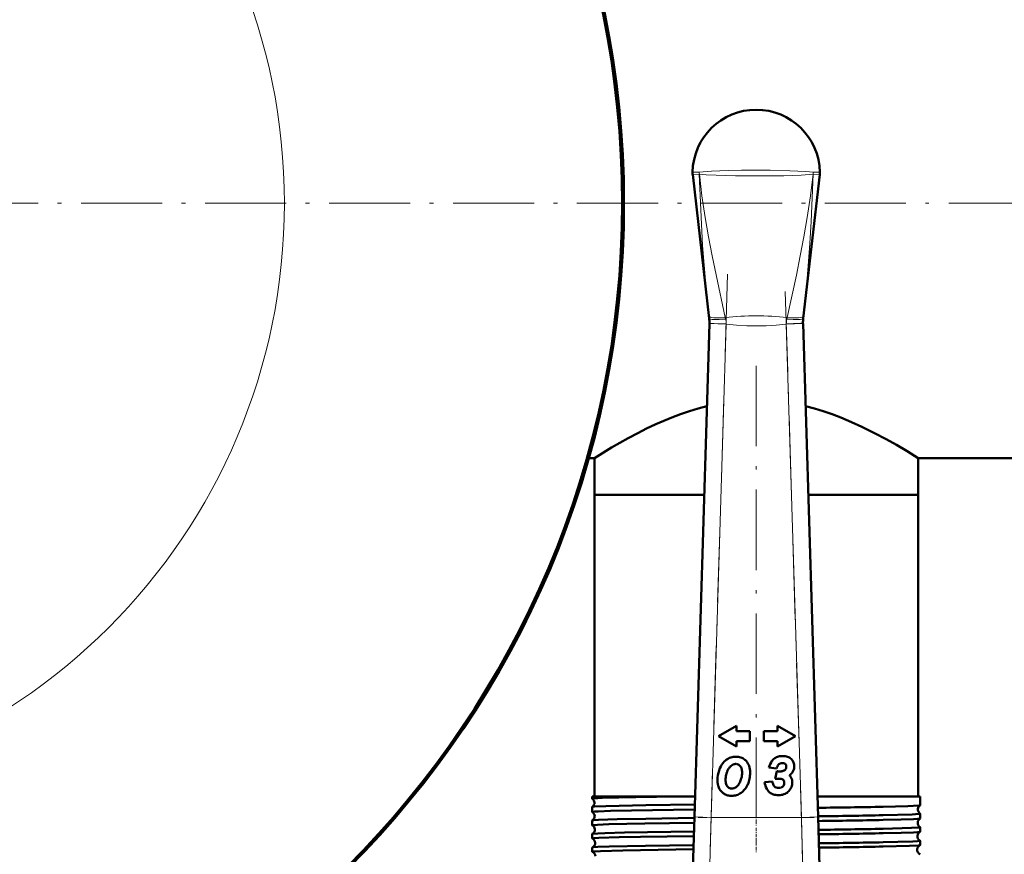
# Model space of a CAD drawing. Extents: x -1358 to 1757, y -1552 to 637.
# Tile 35 of 98: x 187 to 334, y -862 to -738. Entities that reach past the tile are written whole.
import ezdxf

# ---------------------------------------------------------------- set-up
doc = ezdxf.new("R2010")
doc.units = 0
doc.linetypes.add('DASHDOT', pattern=[18.5, 12, -3, 0.5, -3])

msp = doc.modelspace()

# ---------------------------------------------------------------- linework, layer by layer
at = {"color": 7, "lineweight": 50}
for p, q in [((287.31, -760.94), (289.78, -782.43)), ((306.27, -760.94), (303.8, -782.43)), ((289.78, -782.43), (289.78, -782.44)), ((303.8, -782.44), (303.8, -782.43)), ((287.56, -856.85), (289.81, -783.22)), ((289.81, -783.22), (289.81, -783.14)), ((303.77, -783.14), (303.78, -783.22)), ((303.78, -783.22), (306.03, -856.85)), ((271.8, -803.29), (272.64, -803.29)), ((272.64, -803.29), (272.64, -808.79)), ((320.94, -803.29), (416.79, -803.29)), ((320.94, -803.29), (320.94, -808.79)), ((272.64, -808.79), (289.03, -808.79)), ((272.64, -808.79), (272.64, -853.79)), ((272.64, -808.79), (289.03, -808.79)), ((304.56, -808.79), (315.51, -808.79)), ((304.56, -808.79), (320.94, -808.79)), ((315.51, -808.79), (320.94, -808.79)), ((320.94, -808.79), (320.94, -853.79)), ((293.83, -843.23), (291.14, -844.79)), ((293.83, -844.05), (293.83, -843.23)), ((299.95, -843.23), (299.95, -844.05)), ((302.64, -844.79), (299.95, -843.23)), ((295.83, -844.05), (293.83, -844.05)), ((295.83, -845.52), (295.83, -844.05)), ((299.95, -844.05), (297.95, -844.05)), ((297.95, -844.05), (297.95, -845.52)), ((291.14, -844.79), (293.83, -846.34)), ((293.83, -845.52), (295.83, -845.52)), ((293.83, -846.34), (293.83, -845.52)), ((297.95, -845.52), (299.95, -845.52)), ((299.95, -846.34), (302.64, -844.79)), ((299.95, -845.52), (299.95, -846.34)), ((301.14, -848.93), (301.17, -848.96)), ((298.68, -849.49), (299.83, -849.63)), ((299.87, -850.02), (299.64, -851.14)), ((300.23, -850.05), (300.13, -850.05)), ((299.21, -851.54), (298.05, -851.63)), ((300.98, -851.74), (300.98, -851.8)), ((272.33, -853.79), (285.06, -853.79)), ((272.33, -853.79), (272.33, -854.12)), ((272.33, -854.12), (272.34, -854.13)), ((285.06, -853.79), (287.65, -853.79)), ((305.93, -853.79), (315.74, -853.79)), ((315.74, -853.79), (321.25, -853.79)), ((321.25, -853.79), (321.25, -855.11)), ((272.34, -855.35), (272.33, -855.35)), ((272.33, -855.35), (272.33, -856.1)), ((321.25, -855.11), (321.25, -855.12)), ((321.25, -856.36), (321.25, -856.37)), ((321.25, -856.37), (321.25, -857.09)), ((272.33, -857.38), (272.33, -858.08)), ((287.07, -872.76), (287.56, -856.85)), ((306.03, -856.85), (306.51, -872.76)), ((272.33, -859.4), (272.33, -860.06)), ((321.25, -858.39), (321.25, -859.07)), ((321.25, -860.41), (321.25, -861.05)), ((272.33, -861.41), (272.33, -862.05))]:
    msp.add_line(p, q, dxfattribs=at)
at = {"color": 7, "lineweight": 18}
for p, q in [((288.32, -760.92), (288.31, -760.92)), ((305.27, -760.92), (305.27, -760.92)), ((289.78, -782.44), (289.74, -782.08)), ((292.17, -782.29), (292.22, -782.53)), ((301.36, -782.53), (301.41, -782.29)), ((303.84, -782.08), (303.8, -782.44)), ((292.31, -783.29), (289.81, -783.22)), ((292.31, -783.29), (290.06, -856.93)), ((292.3, -783.24), (292.31, -783.29)), ((301.28, -783.29), (303.78, -783.22)), ((301.28, -783.29), (301.28, -783.24)), ((303.53, -856.93), (301.28, -783.29)), ((287.56, -856.85), (290.06, -856.93)), ((290.06, -856.93), (289.57, -874.61)), ((290.06, -856.93), (303.53, -856.93)), ((303.53, -856.93), (306.03, -856.85)), ((304.01, -874.61), (303.53, -856.93))]:
    msp.add_line(p, q, dxfattribs=at)
at = {"color": 7, "linetype": 'DASHDOT', "lineweight": 18}
for p, q in [((-229.45, -765.24), (491.9, -765.24)), ((319.14, -765.24), (-45.56, -765.24)), ((292.53, -775.84), (289.83, -864.39)), ((303.75, -864.39), (301.05, -775.84)), ((296.79, -789.49), (296.79, -862.16))]:
    msp.add_line(p, q, dxfattribs=at)
at = {"color": 7, "linetype": 'DASHDOT', "lineweight": 18, "ltscale": 0.04503}
msp.add_line((296.79, -856.44), (296.79, -858.24), dxfattribs=at)
at = {"color": 7, "linetype": 'DASHDOT', "lineweight": 18, "ltscale": 0.433284}
msp.add_line((305.46, -856.93), (288.13, -856.93), dxfattribs=at)
at = {"color": 7, "linetype": 'DASHDOT', "lineweight": 18, "ltscale": 0.043887}
msp.add_line((296.79, -858.46), (296.79, -860.22), dxfattribs=at)
at = {"color": 7, "linetype": 'DASHDOT', "lineweight": 18, "ltscale": 0.042889}
msp.add_line((296.79, -860.48), (296.79, -862.2), dxfattribs=at)
at = {"color": 7, "lineweight": 18}
for points in [[(287.29, -760.61), (287.29, -760.61), (287.31, -760.6), (287.41, -760.6), (288.3, -760.63)], [(288.3, -760.92), (287.35, -760.94), (287.31, -760.94), (287.31, -760.94), (287.31, -760.94)], [(288.3, -760.63), (290.11, -760.47), (292.63, -760.36), (294.59, -760.31), (296.79, -760.3)], [(289.74, -782.08), (289.22, -776.82), (288.8, -771.55), (288.51, -766.24), (288.3, -760.92)], [(296.79, -761.18), (293.69, -761.16), (290.84, -761.08), (289.34, -761.01), (288.31, -760.92)], [(288.32, -760.92), (288.7, -764.15), (289.18, -767.38), (289.67, -770.24), (290.21, -773.1), (290.8, -775.95), (292.17, -782.29)], [(296.79, -760.3), (298.88, -760.31), (301.82, -760.39), (304.2, -760.52), (305.28, -760.63)], [(305.27, -760.92), (303.52, -761.05), (300.93, -761.14), (297.2, -761.18), (296.79, -761.18)], [(301.41, -782.29), (302.78, -775.96), (303.37, -773.11), (303.91, -770.25), (304.4, -767.39), (304.88, -764.16), (305.27, -760.92)], [(305.28, -760.92), (305.15, -764.45), (304.99, -767.99), (304.8, -771.28), (304.56, -774.57), (304.23, -778.33), (303.84, -782.08)], [(305.28, -760.63), (306.26, -760.6), (306.29, -760.6), (306.29, -760.6), (306.29, -760.61)], [(306.27, -760.94), (306.27, -760.94), (306.26, -760.94), (306.15, -760.94), (305.28, -760.92)], [(292.3, -783.24), (290.53, -783.18), (289.83, -783.14), (289.81, -783.14), (289.81, -783.14)], [(301.28, -783.29), (299.77, -783.44), (298.26, -783.53), (296.83, -783.56), (295.39, -783.53), (293.85, -783.44), (292.31, -783.29)], [(303.77, -783.14), (303.77, -783.14), (303.77, -783.14), (303.74, -783.15), (303.44, -783.16), (301.28, -783.24)]]:
    msp.add_lwpolyline(points, dxfattribs=at)
at = {"color": 7, "lineweight": 50}
for points in [[(272.64, -803.29), (275.19, -801.72), (277.67, -800.31), (279.13, -799.54), (280.43, -798.88), (281.82, -798.23), (284.2, -797.22), (285.49, -796.74), (286.83, -796.28), (288.12, -795.89), (289.43, -795.55)], [(304.15, -795.55), (305.49, -795.9), (306.8, -796.3), (308.14, -796.75), (309.44, -797.24), (311.03, -797.91), (312.55, -798.6), (314.45, -799.54), (316.18, -800.46), (317.7, -801.32), (319.3, -802.27), (320.94, -803.29)], [(285.06, -853.79), (278.83, -853.89), (273.81, -854.01), (272.58, -854.08), (272.36, -854.11), (272.34, -854.11), (272.33, -854.12), (272.33, -854.12), (272.33, -854.12)], [(287.61, -854.97), (280.33, -855.09), (274.33, -855.22), (272.61, -855.31), (272.38, -855.33), (272.35, -855.34), (272.34, -855.35)], [(287.59, -855.73), (278.19, -855.88), (275.03, -855.95), (273.19, -856.02), (272.64, -856.05), (272.37, -856.08), (272.34, -856.09), (272.34, -856.09), (272.33, -856.1), (272.33, -856.1)], [(321.25, -855.12), (321.24, -855.12), (321.21, -855.13), (321.04, -855.15), (319.43, -855.23), (315.74, -855.33)], [(321.25, -856.37), (321.25, -856.37), (321.25, -856.37), (321.24, -856.37), (321.23, -856.38), (321.08, -856.4), (320.05, -856.47), (315.74, -856.59)], [(287.53, -857.71), (280.19, -857.82), (274.78, -857.94), (273.12, -858), (272.42, -858.05), (272.34, -858.07), (272.33, -858.07), (272.33, -858.08), (272.33, -858.08)], [(287.55, -857), (280.31, -857.11), (276.04, -857.2), (273.25, -857.29), (272.53, -857.34), (272.37, -857.36), (272.34, -857.37)], [(321.24, -857.1), (321.23, -857.1), (321.18, -857.11), (320.86, -857.15), (320.28, -857.18), (318.42, -857.24), (315.74, -857.3)], [(287.49, -859.02), (277.13, -859.19), (274.18, -859.27), (273.18, -859.31), (272.46, -859.36), (272.36, -859.38), (272.34, -859.39)], [(321.25, -858.39), (321.25, -858.39), (321.25, -858.39), (321.25, -858.39), (321.23, -858.4), (321.1, -858.42), (319.98, -858.49), (315.74, -858.61)], [(321.24, -859.08), (321.23, -859.08), (321.18, -859.09), (320.85, -859.13), (320.27, -859.16), (318.42, -859.22), (315.74, -859.29)], [(287.47, -859.69), (279.53, -859.81), (276.34, -859.88), (273.32, -859.97), (272.61, -860.01), (272.36, -860.05), (272.34, -860.05), (272.34, -860.06), (272.33, -860.06), (272.33, -860.06)], [(321.25, -860.41), (321.25, -860.41), (321.25, -860.41), (321.25, -860.41), (321.24, -860.42), (321.21, -860.43), (320.86, -860.46), (320.18, -860.5), (317.93, -860.58), (315.74, -860.63)], [(287.41, -861.67), (276.87, -861.85), (273.57, -861.95), (272.65, -861.99), (272.42, -862.02), (272.34, -862.04), (272.33, -862.04), (272.33, -862.04), (272.33, -862.05)], [(287.43, -861.04), (280.25, -861.15), (274.85, -861.27), (273.17, -861.33), (272.45, -861.38), (272.36, -861.4), (272.34, -861.41)], [(321.24, -861.06), (321.2, -861.07), (321.01, -861.1), (319.68, -861.17), (315.74, -861.27)]]:
    msp.add_lwpolyline(points, dxfattribs=at)
msp.add_circle((136.79, -765.24), 140, dxfattribs=at)
at = {"color": 7, "lineweight": 18}
msp.add_circle((136.79, -765.24), 89.6, dxfattribs=at)
at = {"color": 7, "lineweight": 50}
for centre, radius, start, end in [((136.79, -765.24), 140.27, 270, 90), ((296.79, -760.79), 9.5, 90, 178.9168), ((296.79, -760.79), 9.5, 1.0875, 89.9999), ((289.79, -760.65), 2.5, 178.92, 186.5601), ((303.76, -760.65), 2.53, 353.4796, 1.0425), ((284.77, -782.99), 5.04, 358.2598, 6.283), ((308.81, -782.99), 5.04, 173.717, 181.7402), ((294.62, -850.98), 3.53, 140.9519, 162.0791), ((293.84, -850.34), 2.53, 122.3254, 140.9519), ((293.69, -850.12), 2.26, 102.7073, 122.3254), ((293.91, -850.25), 1.35, 122.4893, 135.8813), ((293.77, -850.03), 1.09, 114.3724, 122.4893), ((293.75, -850.36), 2.5, 96.047, 102.7073), ((293.74, -849.96), 1.02, 106.0127, 114.3724), ((293.74, -849.97), 1.03, 97.756, 106.0127), ((293.79, -850.78), 2.93, 89.924, 96.047), ((293.76, -850.11), 1.17, 89.924, 97.756), ((293.76, -849.91), 0.972, 83.8593, 89.924), ((293.79, -850.14), 2.29, 72.3526, 89.924), ((293.78, -849.76), 0.825, 77.3748, 83.8593), ((293.79, -849.68), 0.742, 57.4405, 77.3748), ((293.68, -849.87), 0.96, 39.4887, 57.4405), ((293.94, -849.69), 1.81, 52.3065, 72.3526), ((293.87, -849.77), 1.91, 46.7792, 52.3065), ((293.76, -849.89), 2.08, 41.5011, 46.7792), ((293.79, -849.86), 2.04, 18.1127, 41.5011), ((302.2, -850.52), 3.67, 146.3342, 163.6082), ((300.43, -849.34), 1.53, 124.7057, 146.3342), ((300.5, -849.45), 1.67, 114.6255, 124.7057), ((300.61, -849.67), 1.91, 105.2979, 114.6255), ((302.14, -850.37), 2.43, 145.8259, 162.3443), ((300.67, -849.9), 2.15, 97.0645, 105.2979), ((300.37, -849.17), 0.289, 115.7376, 145.8259), ((300.7, -849.85), 1.05, 109.5545, 115.7376), ((300.67, -849.76), 0.95, 103.1029, 109.5545), ((300.75, -850.61), 2.86, 90.021, 97.0645), ((300.66, -849.74), 0.929, 96.5352, 103.1029), ((300.67, -849.76), 0.948, 90.021, 96.5352), ((300.67, -850.24), 1.43, 82.8787, 90.021), ((300.75, -850.42), 2.67, 81.8925, 90.021), ((300.75, -849.6), 0.785, 73.6908, 82.8787), ((300.8, -849.4), 0.577, 62.1451, 73.6908), ((300.91, -849.2), 0.357, 49.1441, 62.1451), ((300.87, -849.64), 1.88, 72.0423, 81.8925), ((300.92, -849.19), 0.332, 18.3964, 42.5937), ((300.51, -849.32), 0.77, 0.021, 18.3964), ((300.94, -849.41), 1.64, 60.6248, 72.0423), ((301.04, -849.23), 1.44, 48.3036, 60.6248), ((301.09, -849.18), 1.36, 25.2295, 48.3036), ((300.95, -849.24), 1.51, 3.5317, 25.2295), ((300.67, -849.26), 1.8, 1.7475, 3.5317), ((295.93, -851.4), 4.91, 162.0791, 179.924), ((297.27, -851.6), 5.07, 166.8649, 172.5105), ((295.19, -851.12), 2.93, 157.419, 166.8649), ((294.52, -850.84), 2.21, 146.6467, 157.419), ((294.52, -850.84), 2.2, 135.8813, 146.6467), ((293.65, -849.89), 0.996, 16.3019, 39.4887), ((291.04, -850.1), 3.67, 344.062, 351.515), ((292.51, -850.22), 2.18, 360, 16.3019), ((291.87, -850.22), 2.82, 351.515, 359.924), ((292.67, -850.23), 3.22, 0, 18.1127), ((291.13, -850.23), 4.75, 348.7848, 359.924), ((300.24, -848.03), 2.02, 259.4174, 265.8514), ((300.23, -848.14), 1.91, 265.8514, 267.1369), ((300.23, -847.31), 2.75, 270.0719, 276.0854), ((300.35, -848.49), 1.56, 276.0854, 283.9438), ((300.45, -848.88), 1.15, 283.9438, 294.0681), ((300.64, -849.32), 0.676, 294.0681, 306.6588), ((300.72, -849.42), 0.543, 306.6588, 325.9473), ((300.69, -849.4), 0.577, 325.9473, 344.8128), ((300.55, -849.36), 0.73, 344.8128, 352.9701), ((300.23, -849.32), 1.04, 352.9701, 360), ((300.58, -848.9), 2.09, 304.4207, 310.4133), ((300.61, -851.75), 1.61, 36.8441, 44.3269), ((300.96, -849.35), 1.5, 310.4133, 327.4215), ((301, -849.38), 1.45, 327.4215, 344.995), ((300.56, -849.26), 1.91, 344.995, 1.7265), ((294.09, -851.4), 3.07, 180, 192.1342), ((293.32, -851.57), 2.28, 192.1342, 206.4763), ((295.08, -851.31), 2.86, 172.5105, 179.924), ((294.56, -851.31), 2.34, 180, 195.9233), ((293.21, -851.7), 0.929, 195.9233, 238.2264), ((292.49, -850.82), 2.05, 317.1586, 325.2851), ((292.28, -850.67), 2.3, 325.2851, 332.9844), ((291.71, -850.38), 2.94, 332.9844, 339.1418), ((291.32, -850.23), 3.36, 339.1418, 344.9445), ((292.53, -850.69), 3.27, 321.6261, 336.8653), ((291.7, -850.34), 4.18, 336.8653, 348.7848), ((300.8, -851.37), 2.76, 185.4221, 207.9918), ((300.67, -851.44), 1.46, 183.6997, 206.6644), ((300.01, -851.77), 0.727, 206.6644, 228.0024), ((299.89, -859.58), 8.44, 88.3873, 91.6778), ((300, -855.73), 4.6, 86.194, 88.3873), ((300.09, -854.34), 3.2, 83.1053, 86.194), ((300.32, -852.47), 1.31, 78.469, 83.1053), ((300.49, -851.65), 0.479, 58.618, 78.469), ((300.47, -851.68), 0.507, 39.1737, 58.618), ((300.3, -851.81), 0.664, 312.8032, 335.9154), ((300.54, -851.62), 0.418, 16.9753, 39.1737), ((300.18, -851.76), 0.795, 335.9154, 357.275), ((300.12, -851.75), 0.854, 0.163, 16.9753), ((300.81, -851.61), 1.36, 16.8187, 36.8441), ((300.29, -851.68), 1.88, 338.2315, 360), ((300.69, -851.64), 1.48, 7.9721, 16.8187), ((300.39, -851.68), 1.79, 0.021, 7.9721), ((293.05, -851.7), 1.99, 206.4763, 223.0363), ((293, -851.75), 1.91, 223.0363, 239.9657), ((293.11, -851.56), 2.13, 239.9657, 247.6508), ((293.1, -851.58), 2.11, 247.6508, 255.3803), ((293.12, -851.84), 0.762, 238.2264, 257.9682), ((293.14, -851.74), 0.862, 257.9682, 264.1567), ((293.15, -851.58), 1.02, 264.1567, 269.924), ((293.15, -851.66), 0.947, 269.924, 276.3311), ((293.15, -851.62), 0.985, 276.3311, 282.6353), ((293.14, -851.58), 1.03, 282.6353, 288.6933), ((293.09, -851.42), 1.19, 288.6933, 294.3941), ((293.15, -851.36), 2.33, 278.8623, 287.7982), ((293.13, -851.52), 1.09, 294.3941, 306.5931), ((292.88, -851.18), 1.52, 306.5931, 317.1586), ((293.11, -851.26), 2.44, 287.7982, 296.3172), ((292.92, -850.87), 2.88, 296.3172, 304.1102), ((293.11, -851.15), 2.53, 304.1102, 321.6261), ((299.81, -851.9), 1.64, 207.9918, 232.1297), ((299.82, -851.88), 1.67, 232.1297, 253.5785), ((300.11, -850.9), 2.69, 253.5785, 270.021), ((299.98, -851.81), 0.675, 228.0024, 251.5916), ((300.15, -851.29), 1.23, 251.5916, 270.021), ((300.15, -851.34), 1.17, 270.021, 279.3049), ((300.12, -850.61), 2.98, 272.1494, 274.4101), ((300.2, -851.66), 0.845, 279.3049, 289.9406), ((300.17, -851.25), 2.34, 274.4101, 293.6304), ((300.23, -851.74), 0.768, 289.9406, 301.3906), ((300.23, -851.73), 0.774, 301.3906, 312.8032), ((300.47, -851.92), 1.6, 293.6304, 317.4422), ((300.14, -851.62), 2.05, 317.4422, 338.2315), ((271.91, -854.74), 0.743, 3.7214, 55.0316), ((271.91, -854.74), 0.744, 305.0164, 3.833), ((293.11, -851.53), 2.17, 255.3803, 262.8807), ((293.15, -851.27), 2.43, 262.8804, 269.9237), ((293.15, -851.36), 2.33, 269.924, 278.8623), ((300.11, -850.25), 3.34, 270.021, 272.1494), ((272.34, -856.1), 0.00906, 192.2529, 248.0265), ((271.95, -856.74), 0.743, 3.7187, 58.1576), ((285.12, 753.4), 1609.02, 270.74303, 271.09068), ((321.66, -855.74), 0.744, 172.7338, 236.57), ((321.65, -855.74), 0.742, 123.375, 172.8545), ((272.34, -857.38), 0.00945, 112.0189, 167.7772), ((271.94, -856.74), 0.743, 301.8709, 3.8615), ((285.13, 715.41), 1572.3, 270.76132, 271.11569), ((285.17, 745.81), 1603.4, 270.74579, 271.09249), ((321.62, -857.74), 0.742, 120.3006, 172.87), ((321.62, -857.74), 0.743, 172.7121, 239.6357), ((321.24, -857.09), 0.0098, 289.8066, 346.2686), ((272.34, -858.08), 0.0106, 195.3321, 252.4338), ((272.34, -859.4), 0.011, 107.7801, 164.8173), ((271.98, -858.74), 0.742, 3.6938, 61.1753), ((271.98, -858.74), 0.742, 298.8606, 3.8746), ((285.3, 704.6), 1563.51, 270.76158, 271.11567), ((285.29, 734.49), 1594.06, 270.74828, 271.09484), ((321.58, -859.74), 0.741, 117.3526, 172.8988), ((321.24, -858.39), 0.0102, 13.6686, 70.1709), ((321.24, -859.07), 0.0116, 285.5576, 342.9629), ((272.34, -860.06), 0.0127, 198.7319, 256.3304), ((272.02, -860.74), 0.741, 3.6634, 64.0841), ((272.02, -860.74), 0.742, 295.9765, 3.8979), ((285.38, 700.51), 1561.43, 270.76216, 271.11447), ((321.58, -859.74), 0.743, 172.6969, 242.572), ((321.24, -860.41), 0.0119, 16.8948, 74.3208), ((272.34, -861.42), 0.0132, 103.6255, 161.0246), ((272.35, -862.04), 0.0158, 202.882, 260.3359), ((272.05, -862.74), 0.74, 3.6304, 66.8494), ((285.46, 720.33), 1581.89, 270.74999, 271.09702), ((321.55, -861.74), 0.74, 114.5024, 172.9409), ((321.55, -861.74), 0.742, 172.6733, 245.3932), ((321.24, -861.05), 0.0142, 281.5103, 339.0664), ((321.24, -862.43), 0.0145, 20.782, 78.3328)]:
    msp.add_arc(centre, radius, start, end, dxfattribs=at)
at = {"color": 7, "lineweight": 18}
for centre, radius, start, end in [((291.09, -760.7), 2.79, 178.6725, 184.495), ((291.09, -760.6), 2.8, 180.6934, 186.5398), ((302.49, -760.6), 2.8, 353.4602, 359.3066), ((302.5, -760.7), 2.79, 355.505, 1.3275), ((296.79, -825.44), 43.39, 83.889, 96.111), ((288.86, -783.28), 3.45, 0.5645, 12.4507), ((304.73, -783.28), 3.45, 167.5497, 179.4352)]:
    msp.add_arc(centre, radius, start, end, dxfattribs=at)
for centre, major_axis, ratio, start_param, end_param in [((292.23, -781.81), (2.49, 0.27), 0.191483, 3.147796, 4.669262), ((292.27, -782.16), (2.48, 0.27), 0.146033, 3.144533, 4.67951), ((301.32, -782.16), (2.48, -0.27), 0.146033, 4.745268, 6.280245), ((301.35, -781.81), (2.49, -0.27), 0.191483, 4.755516, 6.276982)]:
    msp.add_ellipse(centre, major_axis=major_axis, ratio=ratio, start_param=start_param, end_param=end_param, dxfattribs=at)

doc.saveas('drawing.dxf')
